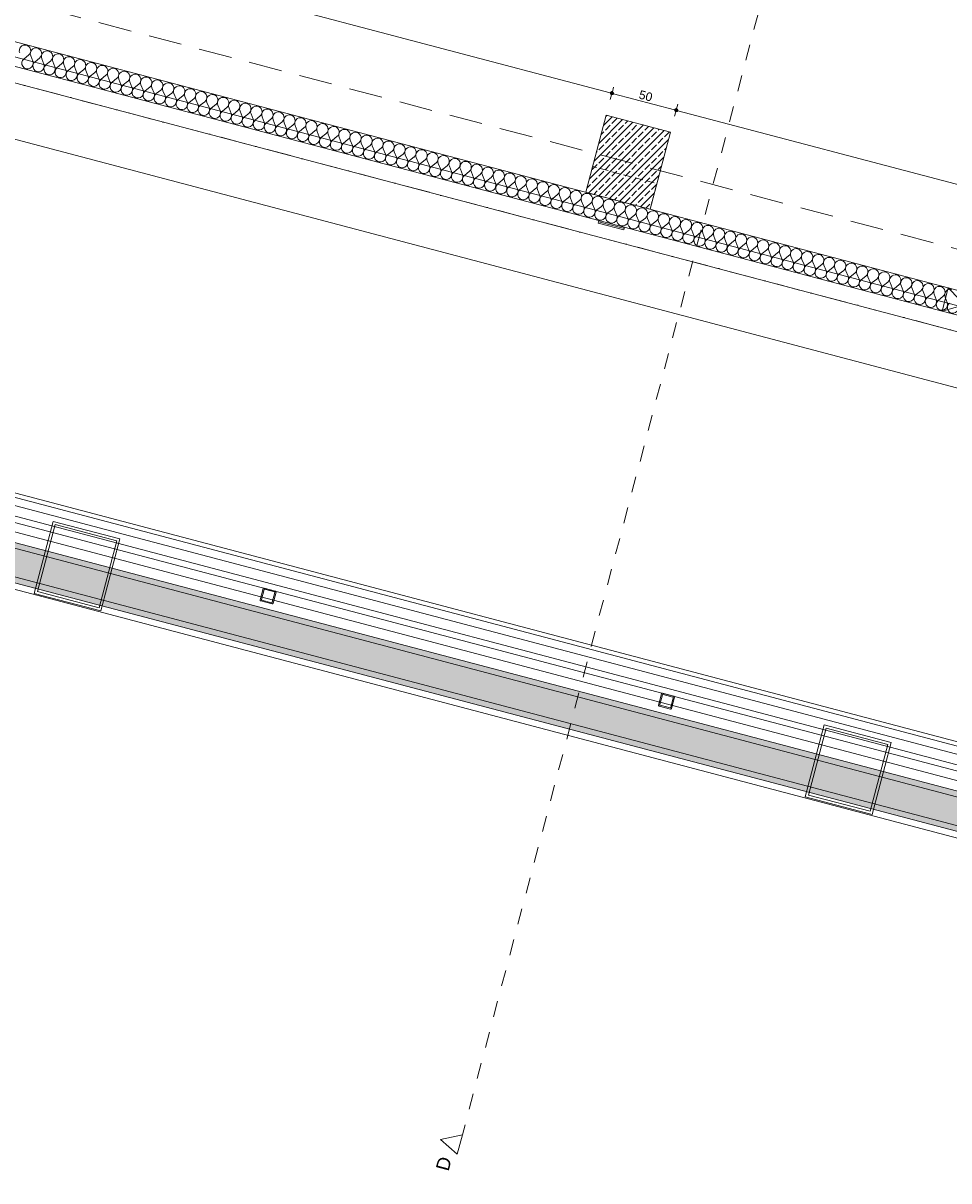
# Model space of a CAD drawing. Header units: millimetres. Extents: x -176817 to 18864955, y -12996033 to 201123.
# Tile 24 of 256: x 48706 to 55670, y 12862 to 21569. Entities that reach past the tile are written whole.
import ezdxf
from ezdxf.enums import TextEntityAlignment as Align

# ---------------------------------------------------------------- set-up
doc = ezdxf.new("R2010")
doc.units = ezdxf.units.MM
doc.header["$MEASUREMENT"] = 0
for name, pattern in [('Krawędzie ukryte', [170, 120, -50]), ('Kropki i Kreski', [360, 180, -90, 0, -90]), ('Przerywana', [240, 120, -120]), ('Przerywana długa', [390, 250, -140]), ('Przerywana gęsta', [90, 60, -30]), ('Wipeout_Contour', [1000, 0, -1000])]:
    doc.linetypes.add(name, pattern=pattern)
for name, color, linetype in [('213-A Wymiarowanie wewnętrzne', 7, 'Continuous'), ('231-A Ściany zewnętrzne', 7, 'Continuous'), ('291-A Obróbka blacharska', 7, 'Continuous'), ('292-PPOŻ - Linie', 7, 'Continuous'), ('410-K Osie', 7, 'Continuous'), ('440-K Słupy', 7, 'Continuous'), ('822-IST-Brama zachodnia belki', 7, 'Continuous'), ('822-IST-Brama zachodnia słupy', 7, 'Continuous'), ('840-G Znaczniki przekroje', 7, 'Continuous')]:
    doc.layers.add(name, color=color, linetype=linetype)
doc.styles.add('STYL_AUTOMATYCZNY_4', font='arial.ttf')
doc.styles.add('STYL_AUTOMATYCZNY_8', font='ARIALN.TTF')
doc.dimstyles.new('STYL_AUTOMATYCZNY__2', dxfattribs={"dimtxt": 64.999998, "dimasz": 47.5, "dimexe": 0.18, "dimexo": 0.0625, "dimgap": 0, "dimtad": 1, "dimdec": 1, "dimlfac": 0.1, "dimzin": 0, "dimdsep": 46, "dimtxsty": 'STYL_AUTOMATYCZNY_4', "dimblk": 'ARROWHEAD_11', "dimblk1": 'ARROWHEAD_11', "dimblk2": 'ARROWHEAD_11', "dimcen": 0.09, "dimclrd": 1, "dimclre": 1, "dimclrt": 1, "dimazin": 0, "dimtfac": 1, "dimtdec": 4, "dimtmove": 0, "dimatfit": 3, "dimfxl": 0, "dimtolj": 1, "dimtzin": 0, "dimarcsym": 0})
doc.dimstyles.new('STYL_AUTOMATYCZNY__3', dxfattribs={"dimtxt": 64.999998, "dimasz": 47.5, "dimexe": 0.18, "dimexo": 0.0625, "dimgap": 0, "dimtad": 1, "dimdec": 1, "dimlfac": 0.1, "dimzin": 0, "dimdsep": 46, "dimtxsty": 'STYL_AUTOMATYCZNY_4', "dimblk": 'ARROWHEAD_11', "dimblk1": 'ARROWHEAD_11', "dimblk2": 'ARROWHEAD_11', "dimcen": 0.09, "dimclrd": 30, "dimclre": 30, "dimclrt": 30, "dimazin": 0, "dimtfac": 1, "dimtdec": 4, "dimtmove": 0, "dimatfit": 3, "dimfxl": 0, "dimtolj": 1, "dimtzin": 0, "dimarcsym": 0})

# ---------------------------------------------------------------- blocks, each defined once
blk = doc.blocks.new('Strop_46_2', base_point=(52938.8, 20296.4))
at = {"layer": '440-K Słupy', "color": 7, "linetype": 'Przerywana gęsta', "lineweight": 0, "flags": 128}
blk.add_lwpolyline([(52938.8, 20296.4), (53422.3, 20168.8), (53473.3, 20362.2), (52989.9, 20489.8)], close=True, dxfattribs=at)
blk = doc.blocks.new('*X1315')
at = {"layer": '231-A Ściany zewnętrzne', "color": 7, "linetype": 'Continuous', "lineweight": 0}
for p, q in [((48712.6, 21300.8), (48746.2, 21327.4)), ((48778.9, 21283.3), (48762.8, 21323)), ((48795.5, 21278.9), (48829.1, 21305.5)), ((48861.8, 21261.4), (48845.7, 21301.1)), ((48878.4, 21257.1), (48912, 21283.6)), ((48944.7, 21239.6), (48928.6, 21279.3)), ((48961.3, 21235.2), (48994.9, 21261.8)), ((49027.6, 21217.7), (49011.5, 21257.4)), ((49044.1, 21213.3), (49077.8, 21239.9)), ((49110.4, 21195.8), (49094.3, 21235.5)), ((49127, 21191.4), (49160.6, 21218)), ((49193.3, 21174), (49177.2, 21213.7)), ((49209.9, 21169.6), (49243.5, 21196.2)), ((49276.2, 21152.1), (49260.1, 21191.8)), ((49292.8, 21147.7), (49326.4, 21174.3)), ((49359.1, 21130.2), (49343, 21169.9)), ((49375.7, 21125.8), (49409.3, 21152.4)), ((49442, 21108.3), (49425.8, 21148.1)), ((49458.5, 21104), (49492.1, 21130.6)), ((49524.8, 21086.5), (49508.7, 21126.2)), ((49541.4, 21082.1), (49575, 21108.7)), ((49607.7, 21064.6), (49591.6, 21104.3)), ((49624.3, 21060.2), (49657.9, 21086.8)), ((49690.6, 21042.7), (49674.5, 21082.5)), ((49707.2, 21038.4), (49740.8, 21065)), ((49773.5, 21020.9), (49757.4, 21060.6)), ((49790, 21016.5), (49823.7, 21043.1)), ((49856.3, 20999), (49840.2, 21038.7)), ((49872.9, 20994.6), (49906.5, 21021.2)), ((49939.2, 20977.1), (49923.1, 21016.8)), ((49955.8, 20972.8), (49989.4, 20999.3)), ((50022.1, 20955.3), (50006, 20995)), ((50038.7, 20950.9), (50072.3, 20977.5)), ((50105, 20933.4), (50088.9, 20973.1)), ((50121.6, 20929), (50155.2, 20955.6)), ((50187.9, 20911.5), (50171.7, 20951.2)), ((50204.4, 20907.1), (50238, 20933.7)), ((50270.7, 20889.7), (50254.6, 20929.4)), ((50287.3, 20885.3), (50320.9, 20911.9)), ((50353.6, 20867.8), (50337.5, 20907.5)), ((50370.2, 20863.4), (50403.8, 20890)), ((50436.5, 20845.9), (50420.4, 20885.6)), ((50453.1, 20841.5), (50486.7, 20868.1)), ((50519.4, 20824), (50503.2, 20863.8)), ((50535.9, 20819.7), (50569.6, 20846.3)), ((50602.2, 20802.2), (50586.1, 20841.9)), ((50618.8, 20797.8), (50652.4, 20824.4)), ((50685.1, 20780.3), (50669, 20820)), ((50701.7, 20775.9), (50735.3, 20802.5)), ((50768, 20758.4), (50751.9, 20798.2)), ((50784.6, 20754.1), (50818.2, 20780.7)), ((50850.9, 20736.6), (50834.8, 20776.3)), ((50867.5, 20732.2), (50901.1, 20758.8)), ((50933.8, 20714.7), (50917.6, 20754.4)), ((50950.3, 20710.3), (50983.9, 20736.9)), ((51016.6, 20692.8), (51000.5, 20732.5)), ((51033.2, 20688.5), (51066.8, 20715)), ((51099.5, 20671), (51083.4, 20710.7)), ((51116.1, 20666.6), (51149.7, 20693.2)), ((51182.4, 20649.1), (51166.3, 20688.8)), ((51199, 20644.7), (51232.6, 20671.3)), ((51265.3, 20627.2), (51249.1, 20666.9)), ((51281.8, 20622.8), (51315.4, 20649.4)), ((51348.1, 20605.4), (51332, 20645.1)), ((51364.7, 20601), (51398.3, 20627.6)), ((51431, 20583.5), (51414.9, 20623.2)), ((51447.6, 20579.1), (51481.2, 20605.7)), ((51513.9, 20561.6), (51497.8, 20601.3)), ((51530.5, 20557.2), (51564.1, 20583.8)), ((51596.8, 20539.7), (51580.7, 20579.5)), ((51613.3, 20535.4), (51647, 20562)), ((51679.6, 20517.9), (51663.5, 20557.6)), ((51696.2, 20513.5), (51729.8, 20540.1)), ((51762.5, 20496), (51746.4, 20535.7)), ((51779.1, 20491.6), (51812.7, 20518.2)), ((51845.4, 20474.1), (51829.3, 20513.8)), ((51862, 20469.8), (51895.6, 20496.4)), ((51928.3, 20452.3), (51912.2, 20492)), ((51944.9, 20447.9), (51978.5, 20474.5)), ((52011.2, 20430.4), (51995, 20470.1)), ((52027.7, 20426), (52061.3, 20452.6)), ((52094, 20408.5), (52077.9, 20448.2)), ((52110.6, 20404.2), (52144.2, 20430.7)), ((52176.9, 20386.7), (52160.8, 20426.4)), ((52193.5, 20382.3), (52227.1, 20408.9)), ((52259.8, 20364.8), (52243.7, 20404.5)), ((52276.4, 20360.4), (52310, 20387)), ((52342.7, 20342.9), (52326.6, 20382.6)), ((52359.2, 20338.5), (52392.9, 20365.1)), ((52425.5, 20321.1), (52409.4, 20360.8)), ((52442.1, 20316.7), (52475.7, 20343.3)), ((52508.4, 20299.2), (52492.3, 20338.9)), ((52525, 20294.8), (52558.6, 20321.4)), ((52591.3, 20277.3), (52575.2, 20317)), ((52607.9, 20272.9), (52641.5, 20299.5)), ((52674.2, 20255.4), (52658.1, 20295.2)), ((52690.8, 20251.1), (52724.4, 20277.7)), ((52757.1, 20233.6), (52740.9, 20273.3)), ((52773.6, 20229.2), (52807.2, 20255.8)), ((52839.9, 20211.7), (52823.8, 20251.4)), ((52856.5, 20207.3), (52890.1, 20233.9)), ((52922.8, 20189.8), (52906.7, 20229.5)), ((52939.4, 20185.5), (52973, 20212.1)), ((53005.7, 20168), (52989.6, 20207.7)), ((53022.3, 20163.6), (53055.9, 20190.2)), ((53088.6, 20146.1), (53072.5, 20185.8)), ((53105.1, 20141.7), (53138.8, 20168.3)), ((53171.4, 20124.2), (53155.3, 20163.9)), ((53188, 20119.9), (53221.6, 20146.4)), ((53254.3, 20102.4), (53238.2, 20142.1)), ((53270.9, 20098), (53304.5, 20124.6)), ((53337.2, 20080.5), (53321.1, 20120.2)), ((53353.8, 20076.1), (53387.4, 20102.7)), ((53420.1, 20058.6), (53404, 20098.3)), ((53436.7, 20054.2), (53470.3, 20080.8)), ((53503, 20036.8), (53486.8, 20076.5)), ((53519.5, 20032.4), (53553.1, 20059)), ((53585.8, 20014.9), (53569.7, 20054.6)), ((53602.4, 20010.5), (53636, 20037.1)), ((53668.7, 19993), (53652.6, 20032.7)), ((53685.3, 19988.6), (53718.9, 20015.2)), ((53751.6, 19971.1), (53735.5, 20010.9)), ((53768.2, 19966.8), (53801.8, 19993.4)), ((53834.5, 19949.3), (53818.3, 19989)), ((53851, 19944.9), (53884.6, 19971.5)), ((53917.3, 19927.4), (53901.2, 19967.1)), ((53933.9, 19923), (53967.5, 19949.6)), ((54000.2, 19905.5), (53984.1, 19945.2)), ((54016.8, 19901.2), (54050.4, 19927.8)), ((54083.1, 19883.7), (54067, 19923.4)), ((54099.7, 19879.3), (54133.3, 19905.9)), ((54166, 19861.8), (54149.9, 19901.5)), ((54182.5, 19857.4), (54216.2, 19884)), ((54248.9, 19839.9), (54232.7, 19879.6)), ((54265.4, 19835.6), (54299, 19862.1)), ((54331.7, 19818.1), (54315.6, 19857.8)), ((54348.3, 19813.7), (54381.9, 19840.3)), ((54414.6, 19796.2), (54398.5, 19835.9)), ((54431.2, 19791.8), (54464.8, 19818.4)), ((54497.5, 19774.3), (54481.4, 19814)), ((54514.1, 19769.9), (54547.7, 19796.5)), ((54580.4, 19752.5), (54564.2, 19792.2)), ((54596.9, 19748.1), (54630.5, 19774.7)), ((54663.2, 19730.6), (54647.1, 19770.3)), ((54679.8, 19726.2), (54713.4, 19752.8)), ((54746.1, 19708.7), (54730, 19748.4)), ((54762.7, 19704.3), (54796.3, 19730.9)), ((54829, 19686.8), (54812.9, 19726.6)), ((54845.6, 19682.5), (54879.2, 19709.1)), ((54911.9, 19665), (54895.8, 19704.7)), ((54928.4, 19660.6), (54962.1, 19687.2)), ((54994.7, 19643.1), (54978.6, 19682.8)), ((55011.3, 19638.7), (55044.9, 19665.3)), ((55077.6, 19621.2), (55061.5, 19660.9)), ((55094.2, 19616.9), (55127.8, 19643.5)), ((55160.5, 19599.4), (55144.4, 19639.1)), ((55177.1, 19595), (55210.7, 19621.6)), ((55243.4, 19577.5), (55227.3, 19617.2)), ((55260, 19573.1), (55293.6, 19599.7)), ((55326.3, 19555.6), (55310.1, 19595.3)), ((55342.8, 19551.3), (55376.4, 19577.8)), ((55409.1, 19533.8), (55393, 19573.5)), ((55425.7, 19529.4), (55459.3, 19556)), ((55492, 19511.9), (55475.9, 19551.6)), ((55508.6, 19507.5), (55542.2, 19534.1)), ((55574.9, 19490), (55558.8, 19529.7)), ((55591.5, 19485.6), (55625.1, 19512.2)), ((55657.8, 19468.2), (55641.7, 19507.9))]:
    blk.add_line(p, q, dxfattribs=at)
for centre, start, end in [((48719.7, 21361), 75.21803, 202.08793), ((48719.7, 21361), 308.34814, 75.21803), ((48802.5, 21339.1), 75.21803, 202.08793), ((48802.5, 21339.1), 308.34814, 75.21803), ((48885.4, 21317.3), 75.21803, 202.08793), ((48885.4, 21317.3), 308.34814, 75.21803), ((48968.3, 21295.4), 75.21803, 202.08793), ((48968.3, 21295.4), 308.34814, 75.21803), ((48739.2, 21267.2), 128.34814, 22.08793), ((48822.1, 21245.3), 128.34814, 22.08793), ((48905, 21223.4), 128.34814, 22.08793), ((49051.2, 21273.5), 75.21803, 202.08793), ((49051.2, 21273.5), 308.34814, 75.21803), ((49134, 21251.7), 75.21803, 202.08793), ((49134, 21251.7), 308.34814, 75.21803), ((49216.9, 21229.8), 75.21803, 202.08793), ((49216.9, 21229.8), 308.34814, 75.21803), ((49299.8, 21207.9), 75.21803, 202.08793), ((49299.8, 21207.9), 308.34814, 75.21803), ((48987.9, 21201.6), 128.34814, 22.08793), ((49070.7, 21179.7), 128.34814, 22.08793), ((49153.6, 21157.8), 128.34814, 22.08793), ((49236.5, 21136), 128.34814, 22.08793), ((49382.7, 21186), 75.21803, 202.08793), ((49382.7, 21186), 308.34814, 75.21803), ((49465.6, 21164.2), 75.21803, 202.08793), ((49465.6, 21164.2), 308.34814, 75.21803), ((49548.4, 21142.3), 75.21803, 202.08793), ((49548.4, 21142.3), 308.34814, 75.21803), ((49631.3, 21120.4), 75.21803, 202.08793), ((49631.3, 21120.4), 308.34814, 75.21803), ((49319.4, 21114.1), 128.34814, 22.08793), ((49402.2, 21092.2), 128.34814, 22.08793), ((49485.1, 21070.4), 128.34814, 22.08793), ((49568, 21048.5), 128.34814, 22.08793), ((49714.2, 21098.6), 75.21803, 202.08793), ((49714.2, 21098.6), 308.34814, 75.21803), ((49797.1, 21076.7), 75.21803, 202.08793), ((49797.1, 21076.7), 308.34814, 75.21803), ((49879.9, 21054.8), 75.21803, 202.08793), ((49879.9, 21054.8), 308.34814, 75.21803), ((49962.8, 21033), 75.21803, 202.08793), ((49962.8, 21033), 308.34814, 75.21803), ((49650.9, 21026.6), 128.34814, 22.08793), ((49733.8, 21004.8), 128.34814, 22.08793), ((49816.6, 20982.9), 128.34814, 22.08793), ((49899.5, 20961), 128.34814, 22.08793), ((50045.7, 21011.1), 75.21803, 202.08793), ((50045.7, 21011.1), 308.34814, 75.21803), ((50128.6, 20989.2), 75.21803, 202.08793), ((50128.6, 20989.2), 308.34814, 75.21803), ((50211.5, 20967.4), 75.21803, 202.08793), ((50211.5, 20967.4), 308.34814, 75.21803), ((50294.3, 20945.5), 75.21803, 202.08793), ((50294.3, 20945.5), 308.34814, 75.21803), ((49982.4, 20939.1), 128.34814, 22.08793), ((50065.3, 20917.3), 128.34814, 22.08793), ((50148.1, 20895.4), 128.34814, 22.08793), ((50231, 20873.5), 128.34814, 22.08793), ((50377.2, 20923.6), 75.21803, 202.08793), ((50377.2, 20923.6), 308.34814, 75.21803), ((50460.1, 20901.7), 75.21803, 202.08793), ((50460.1, 20901.7), 308.34814, 75.21803), ((50543, 20879.9), 75.21803, 202.08793), ((50543, 20879.9), 308.34814, 75.21803), ((50625.8, 20858), 75.21803, 202.08793), ((50625.8, 20858), 308.34814, 75.21803), ((50313.9, 20851.7), 128.34814, 22.08793), ((50396.8, 20829.8), 128.34814, 22.08793), ((50479.7, 20807.9), 128.34814, 22.08793), ((50562.5, 20786.1), 128.34814, 22.08793), ((50708.7, 20836.1), 75.21803, 202.08793), ((50708.7, 20836.1), 308.34814, 75.21803), ((50791.6, 20814.3), 75.21803, 202.08793), ((50791.6, 20814.3), 308.34814, 75.21803), ((50874.5, 20792.4), 75.21803, 202.08793), ((50874.5, 20792.4), 308.34814, 75.21803), ((50957.3, 20770.5), 75.21803, 202.08793), ((50957.3, 20770.5), 308.34814, 75.21803), ((50645.4, 20764.2), 128.34814, 22.08793), ((50728.3, 20742.3), 128.34814, 22.08793), ((50811.2, 20720.5), 128.34814, 22.08793), ((50894, 20698.6), 128.34814, 22.08793), ((51040.2, 20748.7), 75.21803, 202.08793), ((51040.2, 20748.7), 308.34814, 75.21803), ((51123.1, 20726.8), 75.21803, 202.08793), ((51123.1, 20726.8), 308.34814, 75.21803), ((51206, 20704.9), 75.21803, 202.08793), ((51206, 20704.9), 308.34814, 75.21803), ((51288.9, 20683.1), 75.21803, 202.08793), ((51288.9, 20683.1), 308.34814, 75.21803), ((50976.9, 20676.7), 128.34814, 22.08793), ((51059.8, 20654.8), 128.34814, 22.08793), ((51142.7, 20633), 128.34814, 22.08793), ((51225.6, 20611.1), 128.34814, 22.08793), ((51371.7, 20661.2), 75.21803, 202.08793), ((51371.7, 20661.2), 308.34814, 75.21803), ((51454.6, 20639.3), 75.21803, 202.08793), ((51454.6, 20639.3), 308.34814, 75.21803), ((51537.5, 20617.4), 75.21803, 202.08793), ((51537.5, 20617.4), 308.34814, 75.21803), ((51620.4, 20595.6), 75.21803, 202.08793), ((51620.4, 20595.6), 308.34814, 75.21803), ((51308.4, 20589.2), 128.34814, 22.08793), ((51391.3, 20567.4), 128.34814, 22.08793), ((51474.2, 20545.5), 128.34814, 22.08793), ((51557.1, 20523.6), 128.34814, 22.08793), ((51703.2, 20573.7), 75.21803, 202.08793), ((51703.2, 20573.7), 308.34814, 75.21803), ((51786.1, 20551.8), 75.21803, 202.08793), ((51786.1, 20551.8), 308.34814, 75.21803), ((51869, 20530), 75.21803, 202.08793), ((51869, 20530), 308.34814, 75.21803), ((51951.9, 20508.1), 75.21803, 202.08793), ((51951.9, 20508.1), 308.34814, 75.21803), ((51639.9, 20501.8), 128.34814, 22.08793), ((51722.8, 20479.9), 128.34814, 22.08793), ((51805.7, 20458), 128.34814, 22.08793), ((51888.6, 20436.2), 128.34814, 22.08793), ((52034.8, 20486.2), 75.21803, 202.08793), ((52034.8, 20486.2), 308.34814, 75.21803), ((52117.6, 20464.4), 75.21803, 202.08793), ((52117.6, 20464.4), 308.34814, 75.21803), ((52200.5, 20442.5), 75.21803, 202.08793), ((52200.5, 20442.5), 308.34814, 75.21803), ((52283.4, 20420.6), 75.21803, 202.08793), ((52283.4, 20420.6), 308.34814, 75.21803), ((51971.4, 20414.3), 128.34814, 22.08793), ((52054.3, 20392.4), 128.34814, 22.08793), ((52137.2, 20370.5), 128.34814, 22.08793), ((52220.1, 20348.7), 128.34814, 22.08793), ((52366.3, 20398.7), 75.21803, 202.08793), ((52366.3, 20398.7), 308.34814, 75.21803), ((52449.1, 20376.9), 75.21803, 202.08793), ((52449.1, 20376.9), 308.34814, 75.21803), ((52532, 20355), 75.21803, 202.08793), ((52532, 20355), 308.34814, 75.21803), ((52614.9, 20333.1), 75.21803, 202.08793), ((52614.9, 20333.1), 308.34814, 75.21803), ((52303, 20326.8), 128.34814, 22.08793), ((52385.8, 20304.9), 128.34814, 22.08793), ((52468.7, 20283.1), 128.34814, 22.08793), ((52551.6, 20261.2), 128.34814, 22.08793), ((52697.8, 20311.3), 75.21803, 202.08793), ((52697.8, 20311.3), 308.34814, 75.21803), ((52780.7, 20289.4), 75.21803, 202.08793), ((52780.7, 20289.4), 308.34814, 75.21803), ((52863.5, 20267.5), 75.21803, 202.08793), ((52863.5, 20267.5), 308.34814, 75.21803), ((52946.4, 20245.7), 75.21803, 202.08793), ((52946.4, 20245.7), 308.34814, 75.21803), ((52634.5, 20239.3), 128.34814, 22.08793), ((52717.3, 20217.5), 128.34814, 22.08793), ((52800.2, 20195.6), 128.34814, 22.08793), ((52883.1, 20173.7), 128.34814, 22.08793), ((53029.3, 20223.8), 75.21803, 202.08793), ((53029.3, 20223.8), 308.34814, 75.21803), ((53112.2, 20201.9), 75.21803, 202.08793), ((53112.2, 20201.9), 308.34814, 75.21803), ((53195, 20180.1), 75.21803, 202.08793), ((53195, 20180.1), 308.34814, 75.21803), ((53277.9, 20158.2), 75.21803, 202.08793), ((53277.9, 20158.2), 308.34814, 75.21803), ((52966, 20151.9), 128.34814, 22.08793), ((53048.9, 20130), 128.34814, 22.08793), ((53131.7, 20108.1), 128.34814, 22.08793), ((53214.6, 20086.2), 128.34814, 22.08793), ((53360.8, 20136.3), 75.21803, 202.08793), ((53360.8, 20136.3), 308.34814, 75.21803), ((53443.7, 20114.4), 75.21803, 202.08793), ((53443.7, 20114.4), 308.34814, 75.21803), ((53526.5, 20092.6), 75.21803, 202.08793), ((53526.5, 20092.6), 308.34814, 75.21803), ((53609.4, 20070.7), 75.21803, 202.08793), ((53297.5, 20064.4), 128.34814, 22.08793), ((53380.4, 20042.5), 128.34814, 22.08793), ((53463.2, 20020.6), 128.34814, 22.08793), ((53546.1, 19998.8), 128.34814, 22.08793), ((53609.4, 20070.7), 308.34814, 75.21803), ((53692.3, 20048.8), 75.21803, 202.08793), ((53692.3, 20048.8), 308.34814, 75.21803), ((53775.2, 20027), 75.21803, 202.08793), ((53775.2, 20027), 308.34814, 75.21803), ((53858.1, 20005.1), 75.21803, 202.08793), ((53858.1, 20005.1), 308.34814, 75.21803), ((53940.9, 19983.2), 75.21803, 202.08793), ((53629, 19976.9), 128.34814, 22.08793), ((53711.9, 19955), 128.34814, 22.08793), ((53794.8, 19933.2), 128.34814, 22.08793), ((53877.6, 19911.3), 128.34814, 22.08793), ((53940.9, 19983.2), 308.34814, 75.21803), ((54023.8, 19961.4), 75.21803, 202.08793), ((54023.8, 19961.4), 308.34814, 75.21803), ((54106.7, 19939.5), 75.21803, 202.08793), ((54106.7, 19939.5), 308.34814, 75.21803), ((54189.6, 19917.6), 75.21803, 202.08793), ((54189.6, 19917.6), 308.34814, 75.21803), ((54272.4, 19895.8), 75.21803, 202.08793), ((53960.5, 19889.4), 128.34814, 22.08793), ((54043.4, 19867.6), 128.34814, 22.08793), ((54126.3, 19845.7), 128.34814, 22.08793), ((54209.1, 19823.8), 128.34814, 22.08793), ((54272.4, 19895.8), 308.34814, 75.21803), ((54355.3, 19873.9), 75.21803, 202.08793), ((54355.3, 19873.9), 308.34814, 75.21803), ((54438.2, 19852), 75.21803, 202.08793), ((54438.2, 19852), 308.34814, 75.21803), ((54521.1, 19830.1), 75.21803, 202.08793), ((54521.1, 19830.1), 308.34814, 75.21803), ((54292, 19801.9), 128.34814, 22.08793), ((54374.9, 19780.1), 128.34814, 22.08793), ((54457.8, 19758.2), 128.34814, 22.08793), ((54540.6, 19736.3), 128.34814, 22.08793), ((54604, 19808.3), 75.21803, 202.08793), ((54604, 19808.3), 308.34814, 75.21803), ((54686.8, 19786.4), 75.21803, 202.08793), ((54686.8, 19786.4), 308.34814, 75.21803), ((54769.7, 19764.5), 75.21803, 202.08793), ((54769.7, 19764.5), 308.34814, 75.21803), ((54852.6, 19742.7), 75.21803, 202.08793), ((54852.6, 19742.7), 308.34814, 75.21803), ((54623.5, 19714.5), 128.34814, 22.08793), ((54706.4, 19692.6), 128.34814, 22.08793), ((54789.3, 19670.7), 128.34814, 22.08793), ((54872.2, 19648.9), 128.34814, 22.08793), ((54935.5, 19720.8), 75.21803, 202.08793), ((54935.5, 19720.8), 308.34814, 75.21803), ((55018.3, 19698.9), 75.21803, 202.08793), ((55018.3, 19698.9), 308.34814, 75.21803), ((55101.2, 19677.1), 75.21803, 202.08793), ((55101.2, 19677.1), 308.34814, 75.21803), ((55184.1, 19655.2), 75.21803, 202.08793), ((55184.1, 19655.2), 308.34814, 75.21803), ((54955, 19627), 128.34814, 22.08793), ((55037.9, 19605.1), 128.34814, 22.08793), ((55120.8, 19583.3), 128.34814, 22.08793), ((55203.7, 19561.4), 128.34814, 22.08793), ((55267, 19633.3), 75.21803, 202.08793), ((55267, 19633.3), 308.34814, 75.21803), ((55349.9, 19611.5), 75.21803, 202.08793), ((55349.9, 19611.5), 308.34814, 75.21803), ((55432.7, 19589.6), 75.21803, 202.08793), ((55432.7, 19589.6), 308.34814, 75.21803), ((55515.6, 19567.7), 75.21803, 202.08793), ((55515.6, 19567.7), 308.34814, 75.21803), ((55286.5, 19539.5), 128.34814, 22.08793), ((55369.4, 19517.6), 128.34814, 22.08793), ((55452.3, 19495.8), 128.34814, 22.08793), ((55535.2, 19473.9), 128.34814, 22.08793), ((55598.5, 19545.8), 75.21803, 202.08793), ((55598.5, 19545.8), 308.34814, 75.21803), ((55681.4, 19524), 75.21803, 202.08793), ((55618.1, 19452), 128.34814, 22.08793), ((55700.9, 19430.2), 128.34814, 22.08793)]:
    blk.add_arc(centre, 42.9, start, end, dxfattribs=at)
blk = doc.blocks.new('Ściana_166_2', base_point=(37710.1, 24314.9))
at = {"layer": '231-A Ściany zewnętrzne', "color": 7, "linetype": 'Continuous', "lineweight": 0, "flags": 128}
for points in [[(55665.6, 19576.9), (40485.2, 23582.6)], [(47894, 21441.5), (53037.8, 20084.2)], [(53047.4, 20081.6), (55619.7, 19402.8)]]:
    blk.add_lwpolyline(points, dxfattribs=at)
at = {"layer": '231-A Ściany zewnętrzne', "color": 7, "lineweight": 0}
blk.add_blockref('*X1315', (0, 0), dxfattribs=at)
blk = doc.blocks.new('Słup_33_2', base_point=(53546.2, 16469.6))
at = {"layer": '822-IST-Brama zachodnia słupy', "color": 254, "linetype": 'Continuous', "lineweight": 0, "true_color": 0xcccccc, "flags": 128}
for points in [[(53490.9, 16432.5), (53576, 16410, 0.414214), (53583.4, 16414.3), (53605.8, 16499.4, 0.414214), (53601.5, 16506.7), (53516.5, 16529.2, 0.414214), (53509.1, 16524.9), (53486.7, 16439.8, 0.414214)], [(53495.9, 16443.6), (53515.3, 16517.1, -0.414214), (53520.2, 16519.9), (53593.7, 16500.5, -0.414214), (53596.5, 16495.6), (53577.2, 16422.1, -0.414214), (53572.3, 16419.3), (53498.8, 16438.7, -0.414214)]]:
    blk.add_lwpolyline(points, format="xyb", close=True, dxfattribs=at)
blk = doc.blocks.new('Słup_34_2', base_point=(50548.8, 17260.5))
at = {"layer": '822-IST-Brama zachodnia słupy', "color": 254, "linetype": 'Continuous', "lineweight": 0, "true_color": 0xcccccc, "flags": 128}
for points in [[(50493.5, 17223.4), (50578.6, 17201, 0.414214), (50586, 17205.2), (50608.4, 17290.3, 0.414214), (50604.1, 17297.7), (50519.1, 17320.1, 0.414214), (50511.7, 17315.8), (50489.3, 17230.8, 0.414214)], [(50498.5, 17234.5), (50517.9, 17308, -0.414214), (50522.8, 17310.8), (50596.3, 17291.5, -0.414214), (50599.1, 17286.6), (50579.8, 17213.1, -0.414214), (50574.9, 17210.2), (50501.4, 17229.6, -0.414214)]]:
    blk.add_lwpolyline(points, format="xyb", close=True, dxfattribs=at)
blk = doc.blocks.new('Słup_40_2', base_point=(49111.5, 17484.7))
at = {"layer": '822-IST-Brama zachodnia słupy', "color": 254, "linetype": 'Continuous', "lineweight": 0, "true_color": 0xcccccc, "flags": 128}
for points in [[(48788.6, 17280.3), (49291.4, 17147.6), (49434.3, 17689.1), (48931.5, 17821.8)], [(48813.1, 17294.5), (48945.8, 17797.3), (49409.9, 17674.9), (49277.2, 17172.1)]]:
    blk.add_lwpolyline(points, close=True, dxfattribs=at)
blk = doc.blocks.new('Słup_41_2', base_point=(54912.9, 15953.8))
at = {"layer": '822-IST-Brama zachodnia słupy', "color": 254, "linetype": 'Continuous', "lineweight": 0, "true_color": 0xcccccc, "flags": 128}
for points in [[(54590.1, 15749.4), (55092.9, 15616.8), (55235.7, 16158.2), (54732.9, 16290.9)], [(54614.5, 15763.7), (54747.2, 16266.5), (55211.3, 16144), (55078.6, 15641.2)]]:
    blk.add_lwpolyline(points, close=True, dxfattribs=at)
blk = doc.blocks.new('Słup_222_2', base_point=(53257.1, 20522.7))
at = {"layer": '440-K Słupy', "linetype": 'Continuous', "lineweight": 0, "true_color": 0x000000}
h = blk.add_hatch(dxfattribs=at)
h.set_pattern_fill('Beton_zbrojony_0002', color=18, style=0, pattern_type=2)
h.set_pattern_definition([(45, (0, 0), (-49.497475, 49.497475), []), (45, (-24.75, 24.75), (-49.497475, 49.497475), [52.5, -17.5])])
h.paths.add_polyline_path([(53091.9, 20876.6), (52938.8, 20296.4), (53422.3, 20168.8), (53575.4, 20749)])
at = {"layer": '440-K Słupy', "color": 7, "linetype": 'Continuous', "lineweight": 0, "flags": 128}
blk.add_lwpolyline([(53422.3, 20168.8), (53575.4, 20749), (53091.9, 20876.6), (52938.8, 20296.4)], dxfattribs=at)
blk = doc.blocks.new('Słup_317_2', base_point=(53134.4, 20058.6))
at = {"layer": '291-A Obróbka blacharska', "color": 7, "linetype": 'Continuous', "lineweight": 0, "flags": 128}
blk.add_lwpolyline([(53226, 20013.7), (53231.1, 20033), (53221.4, 20035.6), (53218.9, 20025.9), (53044.9, 20072), (53047.5, 20081.7), (53037.8, 20084.3), (53032.7, 20064.9)], close=True, dxfattribs=at)
blk = doc.blocks.new('Otwór_212_2')
at = {"layer": '231-A Ściany zewnętrzne', "color": 7, "linetype": 'Krawędzie ukryte', "lineweight": 0}
for p, q in [((55665.6, 19576.9), (55909.8, 19326.3)), ((55619.7, 19402.8), (55955.7, 19500.3))]:
    blk.add_line(p, q, dxfattribs=at)
at = {"layer": '231-A Ściany zewnętrzne', "color": 7, "linetype": 'Continuous', "lineweight": 0, "flags": 128}
for points in [[(55665.6, 19576.9), (55619.7, 19402.8)], [(55955.7, 19500.3), (55665.6, 19576.9)], [(55909.8, 19326.3), (55955.7, 19500.3)], [(55619.7, 19402.8), (55909.8, 19326.3)]]:
    blk.add_lwpolyline(points, dxfattribs=at)
blk = doc.blocks.new('Belka_31_2', base_point=(62404, -2886.1))
at = {"layer": '822-IST-Brama zachodnia belki', "linetype": 'Continuous', "lineweight": 0, "true_color": 0x666666}
for points in [[(37409.6, 20367.2), (66513.4, 12687.5), (66566.9, 12890), (37463.1, 20569.7)], [(37463.1, 20569.7), (66566.9, 12890), (66577.6, 12930.5), (37473.8, 20610.2)], [(37409.6, 20367.2), (37399, 20326.7), (66502.8, 12647), (66513.4, 12687.5)]]:
    blk.add_hatch(color=251, dxfattribs=at).paths.add_polyline_path(points)
at = {"layer": '822-IST-Brama zachodnia belki', "color": 254, "linetype": 'Continuous', "lineweight": 0, "true_color": 0xcccccc}
for p, q in [((37463.1, 20569.7), (66566.9, 12890)), ((37473.8, 20610.2), (66577.6, 12930.5)), ((37399, 20326.7), (66502.8, 12647)), ((37409.6, 20367.2), (66513.4, 12687.5))]:
    blk.add_line(p, q, dxfattribs=at)
at = {"layer": '822-IST-Brama zachodnia belki', "color": 254, "linetype": 'Continuous', "lineweight": 0, "true_color": 0xcccccc, "flags": 128}
for points in [[(66661.1, 13247), (37557.3, 20926.8)], [(66669.4, 13278.5), (37565.6, 20958.2)], [(66645.9, 13189.4), (37542.1, 20869.1)], [(66626.5, 13115.9), (37522.7, 20795.6)], [(66597.1, 13004.4), (37493.3, 20684.2)], [(66490.6, 12600.7), (37386.8, 20280.5)]]:
    blk.add_lwpolyline(points, dxfattribs=at)
blk = doc.blocks.new('Belka_32_2', base_point=(67430.3, 16162))
at = {"layer": '822-IST-Brama zachodnia belki', "color": 254, "linetype": 'Continuous', "lineweight": 0, "true_color": 0xcccccc}
for p, q in [((67430.3, 16162), (38326.5, 23841.8)), ((66614.7, 13071.3), (37510.9, 20751))]:
    blk.add_line(p, q, dxfattribs=at)
at = {"layer": '822-IST-Brama zachodnia belki', "color": 254, "linetype": 'Kropki i Kreski', "lineweight": 0, "true_color": 0xcccccc}
blk.add_line((67430.3, 16162), (38326.5, 23841.8), dxfattribs=at)
blk = doc.blocks.new('*D2952')
at = {"layer": '292-PPOŻ - Linie', "linetype": 'Continuous', "lineweight": 0}
for points in [[(31947.2, 25098.2), (31948.1, 25093.4), (31950.8, 25089.3), (31954.9, 25086.6), (31959.7, 25085.7), (31964.4, 25086.6), (31968.5, 25089.3), (31971.2, 25093.4), (31972.2, 25098.2), (31971.2, 25102.9), (31968.5, 25107), (31964.4, 25109.7), (31959.7, 25110.7), (31954.9, 25109.7), (31950.8, 25107), (31948.1, 25102.9)], [(81474.9, 12029), (81475.9, 12024.2), (81478.6, 12020.2), (81482.7, 12017.5), (81487.4, 12016.5), (81492.2, 12017.5), (81496.3, 12020.2), (81499, 12024.2), (81499.9, 12029), (81499, 12033.8), (81496.3, 12037.9), (81492.2, 12040.6), (81487.4, 12041.5), (81482.7, 12040.6), (81478.6, 12037.9), (81475.9, 12033.8)]]:
    blk.add_hatch(color=1, dxfattribs=at).paths.add_polyline_path(points)
at = {"layer": '292-PPOŻ - Linie', "color": 1, "linetype": 'Continuous', "lineweight": 0}
for p, q in [((31935.5, 25104.5), (31947.6, 25101.3)), ((31947.7, 25052.8), (31956.5, 25086.1)), ((31962.8, 25110.2), (31971.6, 25143.5)), ((31971.7, 25095), (81475.3, 12032.2)), ((81475.5, 11983.7), (81484.2, 12016.9)), ((81490.6, 12041.1), (81499.4, 12074.4)), ((81499.5, 12025.8), (81511.6, 12022.6))]:
    blk.add_line(p, q, dxfattribs=at)
for centre in [(31959.7, 25098.2), (81487.4, 12029)]:
    blk.add_circle(centre, 12.5, dxfattribs=at)
at = {"layer": '292-PPOŻ - Linie', "color": 1, "lineweight": 0, "insert": (56583.1, 18614.1), "char_height": 65, "attachment_point": 7, "rotation": 345.21803, "style": 'STYL_AUTOMATYCZNY_4'}
blk.add_mtext('\\A1;{\\pql;\\fArial|b0|i0|c238|p0;\\W1.000000;5\xa0122,3}', dxfattribs=at)
blk = doc.blocks.new('ARROWHEAD_11')
at = {"color": 0, "linetype": 'Continuous', "lineweight": 0}
blk.add_line((0, 0), (-1, 0), dxfattribs=at)
at = {"color": 0, "linetype": 'Continuous', "lineweight": 0, "const_width": 0.25, "flags": 128}
blk.add_lwpolyline([(-0.125, 0, 1), (0.125, 0, 1)], format="xyb", close=True, dxfattribs=at)
blk = doc.blocks.new('*D3131')
at = {"layer": '213-A Wymiarowanie wewnętrzne', "linetype": 'Continuous', "lineweight": 200}
for points in [[(48452.7, 22273.3), (48453.6, 22268.5), (48456.3, 22264.4), (48460.4, 22261.7), (48465.2, 22260.8), (48470, 22261.7), (48474, 22264.4), (48476.7, 22268.5), (48477.7, 22273.3), (48476.7, 22278), (48474, 22282.1), (48470, 22284.8), (48465.2, 22285.8), (48460.4, 22284.8), (48456.3, 22282.1), (48453.6, 22278)], [(53122.8, 21040.9), (53123.8, 21036.1), (53126.5, 21032.1), (53130.5, 21029.4), (53135.3, 21028.4), (53140.1, 21029.4), (53144.1, 21032.1), (53146.9, 21036.1), (53147.8, 21040.9), (53146.9, 21045.7), (53144.1, 21049.8), (53140.1, 21052.5), (53135.3, 21053.4), (53130.5, 21052.5), (53126.5, 21049.8), (53123.8, 21045.7)]]:
    blk.add_hatch(color=30, dxfattribs=at).paths.add_polyline_path(points)
at = {"layer": '213-A Wymiarowanie wewnętrzne', "color": 30, "linetype": 'Continuous', "lineweight": 0}
for p, q in [((48468.4, 22285.3), (48477.1, 22318.6)), ((48453.2, 22227.9), (48462, 22261.2)), ((48477.3, 22270.1), (53123.2, 21044.1))]:
    blk.add_line(p, q, dxfattribs=at)
blk.add_circle((48465.2, 22273.3), 12.5, dxfattribs=at)
at = {"layer": '213-A Wymiarowanie wewnętrzne', "color": 30, "lineweight": 200, "insert": (50731.7, 21688.6), "char_height": 65, "attachment_point": 7, "rotation": 345.21803, "style": 'STYL_AUTOMATYCZNY_4'}
blk.add_mtext('\\A1;{\\pql;\\fArial|b0|i0|c238|p0;\\W1.000000;483}', dxfattribs=at)
blk = doc.blocks.new('*D3132')
at = {"layer": '213-A Wymiarowanie wewnętrzne', "linetype": 'Continuous', "lineweight": 200}
for points in [[(53122.8, 21040.9), (53123.8, 21036.1), (53126.5, 21032.1), (53130.5, 21029.4), (53135.3, 21028.4), (53140.1, 21029.4), (53144.1, 21032.1), (53146.9, 21036.1), (53147.8, 21040.9), (53146.9, 21045.7), (53144.1, 21049.8), (53140.1, 21052.5), (53135.3, 21053.4), (53130.5, 21052.5), (53126.5, 21049.8), (53123.8, 21045.7)], [(53606.3, 20913.4), (53607.2, 20908.6), (53609.9, 20904.5), (53614, 20901.8), (53618.8, 20900.9), (53623.5, 20901.8), (53627.6, 20904.5), (53630.3, 20908.6), (53631.3, 20913.4), (53630.3, 20918.1), (53627.6, 20922.2), (53623.5, 20924.9), (53618.8, 20925.9), (53614, 20924.9), (53609.9, 20922.2), (53607.2, 20918.1)]]:
    blk.add_hatch(color=30, dxfattribs=at).paths.add_polyline_path(points)
at = {"layer": '213-A Wymiarowanie wewnętrzne', "color": 30, "linetype": 'Continuous', "lineweight": 0}
for p, q in [((53138.5, 21053), (53147.3, 21086.3)), ((53123.3, 20995.6), (53132.1, 21028.8)), ((53147.4, 21037.7), (53606.7, 20916.6))]:
    blk.add_line(p, q, dxfattribs=at)
blk.add_circle((53135.3, 21040.9), 12.5, dxfattribs=at)
at = {"layer": '213-A Wymiarowanie wewnętrzne', "color": 30, "lineweight": 200, "insert": (53332.4, 21002.4), "char_height": 65, "attachment_point": 7, "rotation": 345.21803, "style": 'STYL_AUTOMATYCZNY_4'}
blk.add_mtext('\\A1;{\\pql;\\fArial|b0|i0|c238|p0;\\W1.000000;50}', dxfattribs=at)
blk = doc.blocks.new('*D3133')
at = {"layer": '213-A Wymiarowanie wewnętrzne', "linetype": 'Continuous', "lineweight": 200}
for points in [[(53606.3, 20913.4), (53607.2, 20908.6), (53609.9, 20904.5), (53614, 20901.8), (53618.8, 20900.9), (53623.5, 20901.8), (53627.6, 20904.5), (53630.3, 20908.6), (53631.3, 20913.4), (53630.3, 20918.1), (53627.6, 20922.2), (53623.5, 20924.9), (53618.8, 20925.9), (53614, 20924.9), (53609.9, 20922.2), (53607.2, 20918.1)], [(58286.1, 19678.5), (58287, 19673.7), (58289.7, 19669.6), (58293.8, 19666.9), (58298.6, 19666), (58303.4, 19666.9), (58307.4, 19669.6), (58310.1, 19673.7), (58311.1, 19678.5), (58310.1, 19683.3), (58307.4, 19687.3), (58303.4, 19690), (58298.6, 19691), (58293.8, 19690), (58289.7, 19687.3), (58287, 19683.3)]]:
    blk.add_hatch(color=30, dxfattribs=at).paths.add_polyline_path(points)
at = {"layer": '213-A Wymiarowanie wewnętrzne', "color": 30, "linetype": 'Continuous', "lineweight": 0}
for p, q in [((53606.8, 20868), (53615.6, 20901.3)), ((53621.9, 20925.4), (53630.7, 20958.7)), ((53630.8, 20910.2), (58286.5, 19681.7))]:
    blk.add_line(p, q, dxfattribs=at)
blk.add_circle((53618.8, 20913.4), 12.5, dxfattribs=at)
at = {"layer": '213-A Wymiarowanie wewnętrzne', "color": 30, "lineweight": 200, "insert": (55890.1, 20327.5), "char_height": 65, "attachment_point": 7, "rotation": 345.21803, "style": 'STYL_AUTOMATYCZNY_4'}
blk.add_mtext('\\A1;{\\pql;\\fArial|b0|i0|c238|p0;\\W1.000000;484}', dxfattribs=at)
blk = doc.blocks.new('Płaszczyzna odcinająca_4_2', base_point=(56825.5, 31456.8))
at = {"layer": '840-G Znaczniki przekroje', "color": 161, "linetype": 'Przerywana', "lineweight": 0, "true_color": 0x40a5ff}
blk.add_line((56806.4, 31384.3), (52010, 13207.7), dxfattribs=at)
at = {"color": 254, "linetype": 'Wipeout_Contour', "lineweight": 0, "ltscale": 160742.066655}
blk.add_wipeout([(51971.7, 13062.6), (52010, 13207.7), (51845.8, 13173.4)], dxfattribs=at).dxf.layer = '840-G Znaczniki przekroje'
at = {"layer": '840-G Znaczniki przekroje', "color": 161, "linetype": 'Continuous', "lineweight": 0, "true_color": 0x40a5ff, "flags": 128}
blk.add_lwpolyline([(51971.7, 13062.6), (52010, 13207.7), (51845.8, 13173.4)], close=True, dxfattribs=at)
at = {"layer": '840-G Znaczniki przekroje', "color": 161, "lineweight": 0, "true_color": 0x40a5ff, "insert": (51931.2, 13026.8), "char_height": 100, "attachment_point": 9, "rotation": 75.21803, "style": 'STYL_AUTOMATYCZNY_4'}
blk.add_mtext('\\A1;{\\pqr;\\pt0;\\fArial|b0|i0|c238|p0;\\W1.000000;D}', dxfattribs=at)
blk = doc.blocks.new('Standardowy znacznik osi[636]_2', base_point=(14699.6, 30697))
at = {"layer": '410-K Osie', "color": 5, "linetype": 'Przerywana długa', "lineweight": 0}
blk.add_line((17600.4, 29931.6), (181485.5, -13313.5), dxfattribs=at)
at = {"layer": '410-K Osie', "color": 7, "lineweight": 0, "style": 'STYL_AUTOMATYCZNY_8'}
for tag, p in [('AC_MarkerText_1_0', (14599.8, 30777.3)), ('AC_MarkerText_1_1', (184528, -14062.5))]:
    blk.add_attdef(tag, text='', height=100, rotation=345.21803, dxfattribs=at).set_placement(p, align=Align.TOP_CENTER)

msp = doc.modelspace()

# ---------------------------------------------------------------- linework, layer by layer
at = {"layer": '292-PPOŻ - Linie', "color": 1, "lineweight": 0}
msp.add_lwpolyline([(24489.46, 30378.72), (32843.72, 28174.08), (32180.39, 25660.28), (81640.56, 12609.33)], dxfattribs=at)

# ---------------------------------------------------------------- block references
at = {"layer": '231-A Ściany zewnętrzne', "color": 7, "lineweight": 0}
msp.add_blockref('Ściana_166_2', (37710.12, 24314.89), dxfattribs=at)
at = {"layer": '231-A Ściany zewnętrzne', "color": 7, "linetype": 'Continuous', "lineweight": 0}
msp.add_blockref('Otwór_212_2', (0, 0), dxfattribs=at)
at = {"layer": '291-A Obróbka blacharska', "color": 7, "lineweight": 0}
msp.add_blockref('Słup_317_2', (53134.44, 20058.65), dxfattribs=at)
at = {"layer": '440-K Słupy', "color": 7, "lineweight": 0}
msp.add_blockref('Słup_222_2', (53257.12, 20522.7), dxfattribs=at)
at = {"layer": '440-K Słupy', "color": 7, "linetype": 'Przerywana gęsta', "lineweight": 0}
msp.add_blockref('Strop_46_2', (52938.85, 20296.42), dxfattribs=at)
at = {"layer": '822-IST-Brama zachodnia belki', "color": 254, "lineweight": 0, "true_color": 0xcccccc}
for name, p in [('Belka_32_2', (67430.3, 16162.03)), ('Belka_31_2', (62403.97, -2886.12))]:
    msp.add_blockref(name, p, dxfattribs=at)
at = {"layer": '822-IST-Brama zachodnia słupy', "color": 254, "lineweight": 0, "true_color": 0xcccccc}
for name, p in [('Słup_40_2', (49111.48, 17484.69)), ('Słup_34_2', (50548.84, 17260.54)), ('Słup_33_2', (53546.24, 16469.6)), ('Słup_41_2', (54912.9, 15953.84))]:
    msp.add_blockref(name, p, dxfattribs=at)

# ---------------------------------------------------------------- dimensions: what is measured, and where the dimension line sits
at = {"layer": '213-A Wymiarowanie wewnętrzne', "color": 30, "linetype": 'Continuous', "lineweight": 200}
for base, p1, p2, picture, middle in [((53135.31, 21040.93), (48421.81, 22108.89), (53091.93, 20876.56), '*D3131', (50811.7, 21701.13)), ((53618.76, 20913.36), (53091.93, 20876.56), (53575.39, 20748.99), '*D3132', (53388.54, 21021.17)), ((58298.57, 19678.48), (53575.39, 20748.99), (58255.2, 19514.1), '*D3133', (55970.12, 20339.95))]:
    dim = msp.add_linear_dim(base=base, p1=p1, p2=p2, angle=345.218034, dimstyle='STYL_AUTOMATYCZNY__3', dxfattribs=at)
    dim.commit()
    dim.dimension.update_dxf_attribs({"geometry": picture, "text_midpoint": middle, "dimtype": 160, "text_rotation": 345.218034})
at = {"layer": '292-PPOŻ - Linie', "color": 1, "linetype": 'Continuous', "lineweight": 0}
dim = msp.add_linear_dim(base=(81487.44, 12029.03), p1=(32094.84, 25610.46), p2=(81622.62, 12541.33), angle=345.218034, dimstyle='STYL_AUTOMATYCZNY__2', dxfattribs=at)
dim.commit()
dim.dimension.update_dxf_attribs({"geometry": '*D2952', "text_midpoint": (56732.71, 18608.23), "dimtype": 160, "text_rotation": 345.218034})

# ---------------------------------------------------------------- next in the draw order: block references
at = {"layer": '840-G Znaczniki przekroje', "color": 161, "lineweight": 0, "true_color": 0x40a5ff}
msp.add_blockref('Płaszczyzna odcinająca_4_2', (56825.5, 31456.85), dxfattribs=at)

# ---------------------------------------------------------------- next in the draw order: block references
at = {"layer": '410-K Osie', "color": 5, "linetype": 'Continuous', "lineweight": 0}
msp.add_blockref('Standardowy znacznik osi[636]_2', (14699.64, 30697.04), dxfattribs=at)

doc.saveas('drawing.dxf')
